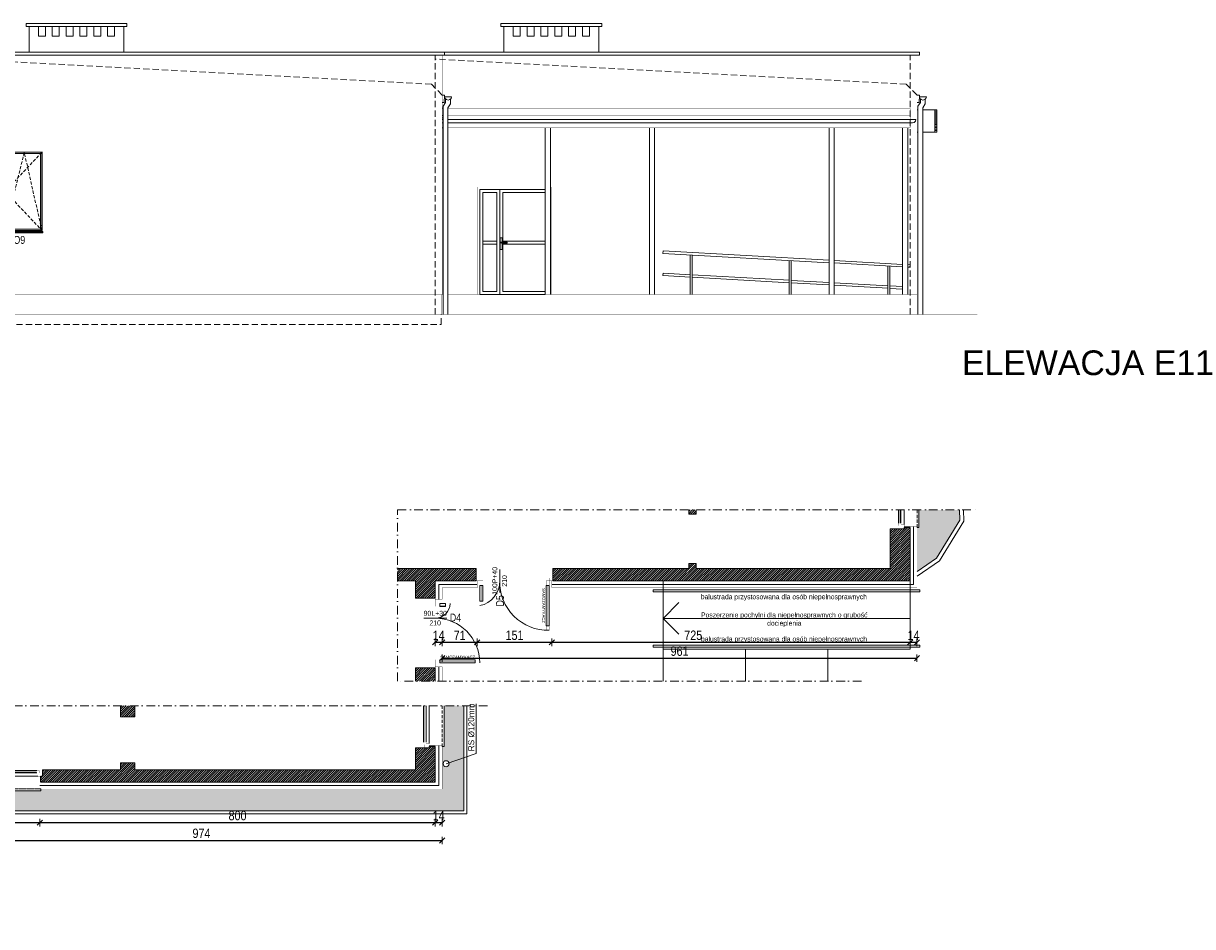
# Model space of a CAD drawing. Header units: millimetres. Extents: x 18880 to 99371, y -5529 to 27899.
# Tile 3 of 161: x 20334 to 22701, y 1090 to 2917. Entities that reach past the tile are written whole.
import ezdxf

# ---------------------------------------------------------------- set-up
doc = ezdxf.new("R2010")
doc.units = ezdxf.units.MM
doc.set_wipeout_variables(frame=1)
doc.linetypes.add('DASHED', pattern=[19.05, 12.7, -6.35])
doc.linetypes.add('Kropki i Kreski', pattern=[335.138881, 176.388884, -88.194442, 0, -70.555556])
for name, color, linetype, lineweight in [('AA_HATCH', 251, 'Continuous', 0), ('AA_IZOLACJA', 251, 'Continuous', 0), ('AA_OPIS', 2, 'Continuous', 0), ('AA_WIDOK', 254, 'Continuous', 0), ('AP wymiary', 40, 'Continuous', 0), ('K_SCIANY', 90, 'Continuous', 20)]:
    doc.layers.add(name, color=color, linetype=linetype, lineweight=lineweight)
doc.layers.add('Okna ArchiCADa', color=7, linetype='Continuous')
doc.styles.add('1', font='ARIALN.TTF')
doc.styles.add('ARIAL', font='arial.ttf')
doc.styles.add('Arial Narrow', font='txt')
doc.linetypes.add('STYROPIAN', pattern='A,0.000141,[1,styropian.shx,S=1,R=0,X=0,Y=0],-14.102004', length=14.102145)
doc.dimstyles.new('1_50', dxfattribs={"dimscale": 10, "dimtxt": 1.9, "dimasz": 0.005, "dimexe": 0, "dimexo": 0, "dimgap": 0.45, "dimtad": 1, "dimdec": 4, "dimrnd": 0.5, "dimdsep": 46, "dimtxsty": '1', "dimblk1": 'DIM01', "dimblk2": 'DIM01', "dimsah": 1, "dimcen": 2, "dimdle": 25, "dimse1": 1, "dimse2": 1, "dimclrd": 1, "dimclrt": 2, "dimadec": 0, "dimazin": 0, "dimtfac": 0.66665, "dimtdec": 4, "dimtix": 1, "dimtmove": 0, "dimatfit": 3, "dimldrblk": 'DIM01', "dimfxl": 0, "dimtolj": 1, "dimtzin": 0, "dimarcsym": 0})
pattern_1 = [(45, (0, 333.0646), (-2.24506403, 2.24506403), [])]

# ---------------------------------------------------------------- blocks, each defined once
blk = doc.blocks.new('O1 rozwierane 12_135')
at = {"layer": 'AA_WIDOK', "color": 4}
blk.add_lwpolyline([(-765, 260), (-765, 300), (765, 300), (765, 260)], dxfattribs=at)
at = {"layer": 'AA_WIDOK', "linetype": 'DASHED', "ltscale": 0.5}
blk.add_lwpolyline([(-765, 260), (765, 260)], dxfattribs=at)
at = {"color": 4}
blk.add_wipeout([(680, -115), (680, -65), (705, -65), (705, 0), (-705, 0), (-705, -65), (-680, -65), (-680, -115)], dxfattribs=at).dxf.layer = 'AA_WIDOK'
at = {"layer": 'AA_IZOLACJA', "linetype": 'STYROPIAN', "ltscale": 0.2}
for points in [[(-755, 120), (-755, 0)], [(755, 120), (755, 0)]]:
    blk.add_lwpolyline(points, dxfattribs=at)
at = {"layer": 'AA_WIDOK', "const_width": 3}
for points in [[(-745, 260), (-745, 0)], [(745, 260), (745, 0)]]:
    blk.add_lwpolyline(points, dxfattribs=at)
at = {"layer": 'AA_WIDOK', "color": 4, "const_width": 3}
for points in [[(-705, 0), (-795, 0)], [(-795, 0), (-795, -90)], [(-705, -65), (-705, 0)], [(795, 0), (705, 0)], [(705, 0), (705, -65)], [(795, -90), (795, 0)], [(-795, -90), (-730, -90)], [(-730, -90), (-730, -65)], [(-730, -65), (-705, -65)], [(-680, -65), (-730, -65)], [(-730, -65), (-730, -115)], [(-730, -115), (-680, -115)], [(-680, -115), (-680, -65)], [(-680, -80), (680, -80)], [(-680, -90), (680, -90)], [(-680, -100), (680, -100)], [(730, -65), (680, -65)], [(680, -65), (680, -115)], [(680, -115), (730, -115)], [(705, -65), (730, -65)], [(730, -65), (730, -90)], [(730, -115), (730, -65)], [(730, -90), (795, -90)]]:
    blk.add_lwpolyline(points, dxfattribs=at)
at = {"layer": 'AA_WIDOK', "color": 4}
for points in [[(705, 0), (-705, 0)], [(-680, -65), (680, -65)], [(-680, -115), (680, -115)], [(-680, -115), (680, -115)]]:
    blk.add_lwpolyline(points, dxfattribs=at)
blk = doc.blocks.new('egbveg')
at = {"layer": 'AA_OPIS', "linetype": 'DASHED', "ltscale": 0.5}
for points in [[(-151, -2), (-76.5, -81), (-151, -160)], [(-2, -2), (-76.5, -81), (-2, -160), (-37.7, -2), (-76.5, -160)]]:
    blk.add_lwpolyline(points, dxfattribs=at)
at = {"layer": 'AA_WIDOK', "color": 255, "const_width": 0.3}
for points in [[(-153, -162), (-153, 0)], [(-153, 0), (0, 0)], [(0, 0), (0, -162)]]:
    blk.add_lwpolyline(points, dxfattribs=at)
at = {"layer": 'AA_WIDOK'}
for points in [[(-151, -160), (-151, -2)], [(-151, -2), (-2, -2)], [(-148.5, -157.5), (-148.5, -4.5)], [(-148.5, -4.5), (-81.5, -4.5)], [(-81.5, -4.5), (-81.5, -157.5)], [(-76.5, -2), (-76.5, -4.5)], [(-76.5, -4.5), (-76.5, -157.5)], [(-71.5, -157.5), (-71.5, -4.5)], [(-71.5, -4.5), (-4.5, -4.5)], [(-4.5, -4.5), (-4.5, -157.5)], [(-2, -2), (-2, -160)], [(-2, -160), (-151, -160)], [(-81.5, -157.5), (-148.5, -157.5)], [(-76.5, -157.5), (-76.5, -160)], [(-4.5, -157.5), (-71.5, -157.5)]]:
    blk.add_lwpolyline(points, dxfattribs=at)
at = {"layer": 'AA_WIDOK', "color": 4}
for points in [[(-153, -162), (-153, -162.8)], [(0, -162), (-153, -162)], [(-153, -162.8), (0, -162.8)], [(-153, -164.5), (-153, -162.8)], [(-153, -164.5), (0, -164.5)], [(-153, -165), (-153, -164.5)], [(-153, -165), (0, -165)], [(0, -162.8), (0, -162)], [(0, -164.5), (0, -162.8)], [(0, -165), (0, -164.5)]]:
    blk.add_lwpolyline(points, dxfattribs=at)
at = {"layer": 'AA_OPIS', "insert": (-76.5, -171.2), "char_height": 16, "width": 300, "attachment_point": 2, "style": 'ARIAL'}
blk.add_mtext('{\\W0.8;OKNO O9}', dxfattribs=at)
blk = doc.blocks.new('wgw')
at = {"layer": 'AA_WIDOK', "color": 4, "const_width": 0.3}
for points in [[(-6, 155), (-6, 147.5), (0, 147.5), (0, 155)], [(0, 147.5), (9, 147.5), (9, 141.5), (0, 141.5)], [(9, 144), (91, 144), (91, 145), (9, 145)], [(91, 147.5), (100, 147.5), (100, 141.5), (91, 141.5)], [(-6, 0), (-6, 7.5), (0, 7.5), (0, 0)], [(0, 7.5), (9, 7.5), (9, 13.5), (0, 13.5)], [(9, 11), (41, 11), (41, 10), (9, 10)], [(41, 7.5), (50, 7.5), (50, 13.5), (41, 13.5)]]:
    blk.add_lwpolyline(points, close=True, dxfattribs=at)
at = {"layer": 'AA_WIDOK', "const_width": 0.3}
for points in [[(14, 153), (0, 153)], [(14, 2), (0, 2)]]:
    blk.add_lwpolyline(points, dxfattribs=at)
at = {"layer": 'AA_WIDOK', "color": 4}
for points in [[(9, 141.5), (91, 141.5), (91, 147.5), (9, 147.5)], [(9, 13.5), (41, 13.5), (41, 7.5), (9, 7.5)]]:
    blk.add_lwpolyline(points, close=True, dxfattribs=at)
for centre, radius, start, end in [((1.9, 145.6), 98.1, 268.9003, 1.0997), ((1, -2.5), 50, 11.5023, 91.1781)]:
    blk.add_arc(centre, radius, start, end, dxfattribs=at)
blk = doc.blocks.new('dsggf')
at = {"layer": 'AA_WIDOK', "color": 4, "const_width": 0.3}
for points in [[(-13, 81), (-13, 90), (-19, 90), (-19, 81)], [(-16.5, 9), (-16.5, 81), (-15.5, 81), (-15.5, 9)], [(-133, 21), (-133, 30), (-127, 30), (-127, 21)], [(-143.5, -6), (-133, -6), (-133, 0), (-143.5, 0)], [(-133, 0), (-133, 9), (-127, 9), (-127, 0)], [(-129.5, 9), (-129.5, 21), (-130.5, 21), (-130.5, 9)], [(-13, 0), (-13, 9), (-19, 9), (-19, 0)], [(-2.5, -6), (-13, -6), (-13, 0), (-2.5, 0)]]:
    blk.add_lwpolyline(points, close=True, dxfattribs=at)
at = {"layer": 'AA_WIDOK', "color": 4}
for points in [[(-19, 9), (-19, 81), (-13, 81), (-13, 9)], [(-127, 9), (-127, 21), (-133, 21), (-133, 9)]]:
    blk.add_lwpolyline(points, close=True, dxfattribs=at)
at = {"layer": 'AA_WIDOK', "const_width": 0.3}
for points in [[(-141.5, 14), (-141.5, 0)], [(-4.5, 14), (-4.5, 0)]]:
    blk.add_lwpolyline(points, dxfattribs=at)
at = {"layer": 'AA_WIDOK', "color": 4}
for centre, radius, start, end in [((-13, 0), 90, 90, 180), ((-133.2, -0.2), 30.2, 0.3912, 89.6088)]:
    blk.add_arc(centre, radius, start, end, dxfattribs=at)
blk = doc.blocks.new('DIM01')
at = {"color": 2}
blk.add_line((-106, -106), (106, 106), dxfattribs=at)
blk.add_line((0, -150), (0, 150))
blk = doc.blocks.new('*D786')
at = {"layer": 'AP wymiary', "color": 1, "lineweight": -2, "transparency": 16777216}
blk.add_line((20219, 1300.2), (20367.9, 1300.2), dxfattribs=at)
at = {"layer": 'Defpoints', "color": 0, "transparency": 16777216}
for p in [(20218.9, 1375.3), (20367.9, 1375.3), (20367.9, 1300.2)]:
    blk.add_point(p, dxfattribs=at)
at = {"layer": 'AP wymiary', "color": 1, "lineweight": -2, "transparency": 16777216, "xscale": 0.05, "yscale": 0.05, "zscale": 0.05, "rotation": 180}
blk.add_blockref('DIM01', (20218.9, 1300.2), dxfattribs=at)
at = {"layer": 'AP wymiary', "color": 1, "lineweight": -2, "transparency": 16777216, "xscale": 0.05, "yscale": 0.05, "zscale": 0.05}
blk.add_blockref('DIM01', (20367.9, 1300.2), dxfattribs=at)
at = {"layer": 'AP wymiary', "color": 2, "transparency": 16777216, "insert": (20293.4, 1314.4), "char_height": 19, "attachment_point": 5, "style": '1'}
blk.add_mtext('\\A1;149', dxfattribs=at)
blk = doc.blocks.new('*D787')
at = {"layer": 'AP wymiary', "color": 1, "lineweight": -2, "transparency": 16777216}
blk.add_line((20368, 1300.2), (21167.9, 1300.2), dxfattribs=at)
at = {"layer": 'Defpoints', "color": 0, "transparency": 16777216}
for p in [(20367.9, 1375.3), (21167.9, 1382.3), (21167.9, 1300.2)]:
    blk.add_point(p, dxfattribs=at)
at = {"layer": 'AP wymiary', "color": 1, "lineweight": -2, "transparency": 16777216, "xscale": 0.05, "yscale": 0.05, "zscale": 0.05, "rotation": 180}
blk.add_blockref('DIM01', (20367.9, 1300.2), dxfattribs=at)
at = {"layer": 'AP wymiary', "color": 1, "lineweight": -2, "transparency": 16777216, "xscale": 0.05, "yscale": 0.05, "zscale": 0.05}
blk.add_blockref('DIM01', (21167.9, 1300.2), dxfattribs=at)
at = {"layer": 'AP wymiary', "color": 2, "transparency": 16777216, "insert": (20767.9, 1314.4), "char_height": 19, "attachment_point": 5, "style": '1'}
blk.add_mtext('\\A1;800', dxfattribs=at)
blk = doc.blocks.new('*D788')
at = {"layer": 'AP wymiary', "color": 1, "lineweight": -2, "transparency": 16777216}
for p, q in [((21167.9, 1300.2), (21167.8, 1300.2)), ((21167.9, 1300.2), (21181.9, 1300.2)), ((21182, 1300.2), (21182, 1300.2))]:
    blk.add_line(p, q, dxfattribs=at)
at = {"layer": 'Defpoints', "color": 0, "transparency": 16777216}
for p in [(21167.9, 1382.3), (21181.9, 1368.3), (21181.9, 1300.2)]:
    blk.add_point(p, dxfattribs=at)
at = {"layer": 'AP wymiary', "color": 1, "lineweight": -2, "transparency": 16777216, "xscale": 0.05, "yscale": 0.05, "zscale": 0.05}
blk.add_blockref('DIM01', (21167.9, 1300.2), dxfattribs=at)
at = {"layer": 'AP wymiary', "color": 1, "lineweight": -2, "transparency": 16777216, "xscale": 0.05, "yscale": 0.05, "zscale": 0.05, "rotation": 180}
blk.add_blockref('DIM01', (21181.9, 1300.2), dxfattribs=at)
at = {"layer": 'AP wymiary', "color": 2, "transparency": 16777216, "insert": (21174.9, 1314.3), "char_height": 19, "attachment_point": 5, "style": '1'}
blk.add_mtext('\\A1;14', dxfattribs=at)
blk = doc.blocks.new('*D789')
at = {"layer": 'AP wymiary', "color": 1, "lineweight": -2, "transparency": 16777216}
blk.add_line((20208, 1264.3), (21181.9, 1264.3), dxfattribs=at)
at = {"layer": 'Defpoints', "color": 0, "transparency": 16777216}
for p in [(20207.9, 1368.3), (21181.9, 1368.3), (21181.9, 1264.3)]:
    blk.add_point(p, dxfattribs=at)
at = {"layer": 'AP wymiary', "color": 1, "lineweight": -2, "transparency": 16777216, "xscale": 0.05, "yscale": 0.05, "zscale": 0.05, "rotation": 180}
blk.add_blockref('DIM01', (20207.9, 1264.3), dxfattribs=at)
at = {"layer": 'AP wymiary', "color": 1, "lineweight": -2, "transparency": 16777216, "xscale": 0.05, "yscale": 0.05, "zscale": 0.05}
blk.add_blockref('DIM01', (21181.9, 1264.3), dxfattribs=at)
at = {"layer": 'AP wymiary', "color": 2, "transparency": 16777216, "insert": (20694.9, 1278.5), "char_height": 19, "attachment_point": 5, "style": '1'}
blk.add_mtext('\\A1;974', dxfattribs=at)
blk = doc.blocks.new('*D790')
at = {"layer": 'AP wymiary', "color": 1, "lineweight": -2, "transparency": 16777216}
for p, q in [((21167.9, 1665), (21167.8, 1665)), ((21167.9, 1665), (21181.9, 1665)), ((21182, 1665), (21182, 1665))]:
    blk.add_line(p, q, dxfattribs=at)
at = {"layer": 'Defpoints', "color": 0, "transparency": 16777216}
for p in [(21167.9, 1767.3), (21181.9, 1767.3), (21181.9, 1665)]:
    blk.add_point(p, dxfattribs=at)
at = {"layer": 'AP wymiary', "color": 1, "lineweight": -2, "transparency": 16777216, "xscale": 0.05, "yscale": 0.05, "zscale": 0.05}
blk.add_blockref('DIM01', (21167.9, 1665), dxfattribs=at)
at = {"layer": 'AP wymiary', "color": 1, "lineweight": -2, "transparency": 16777216, "xscale": 0.05, "yscale": 0.05, "zscale": 0.05, "rotation": 180}
blk.add_blockref('DIM01', (21181.9, 1665), dxfattribs=at)
at = {"layer": 'AP wymiary', "color": 2, "transparency": 16777216, "insert": (21174.9, 1679), "char_height": 19, "attachment_point": 5, "style": '1'}
blk.add_mtext('\\A1;14', dxfattribs=at)
blk = doc.blocks.new('*D791')
at = {"layer": 'AP wymiary', "color": 1, "lineweight": -2, "transparency": 16777216}
blk.add_line((21182, 1665), (21252.9, 1665), dxfattribs=at)
at = {"layer": 'Defpoints', "color": 0, "transparency": 16777216}
for p in [(21252.9, 1775.3), (21181.9, 1767.3), (21252.9, 1665)]:
    blk.add_point(p, dxfattribs=at)
at = {"layer": 'AP wymiary', "color": 1, "lineweight": -2, "transparency": 16777216, "xscale": 0.05, "yscale": 0.05, "zscale": 0.05, "rotation": 180}
blk.add_blockref('DIM01', (21181.9, 1665), dxfattribs=at)
at = {"layer": 'AP wymiary', "color": 1, "lineweight": -2, "transparency": 16777216, "xscale": 0.05, "yscale": 0.05, "zscale": 0.05}
blk.add_blockref('DIM01', (21252.9, 1665), dxfattribs=at)
at = {"layer": 'AP wymiary', "color": 2, "transparency": 16777216, "insert": (21217.4, 1679), "char_height": 19, "attachment_point": 5, "style": '1'}
blk.add_mtext('\\A1;71', dxfattribs=at)
blk = doc.blocks.new('*D792')
at = {"layer": 'AP wymiary', "color": 1, "lineweight": -2, "transparency": 16777216}
blk.add_line((21253, 1665), (21403.9, 1665), dxfattribs=at)
at = {"layer": 'Defpoints', "color": 0, "transparency": 16777216}
for p in [(21252.9, 1775.3), (21403.9, 1775.3), (21403.9, 1665)]:
    blk.add_point(p, dxfattribs=at)
at = {"layer": 'AP wymiary', "color": 1, "lineweight": -2, "transparency": 16777216, "xscale": 0.05, "yscale": 0.05, "zscale": 0.05, "rotation": 180}
blk.add_blockref('DIM01', (21252.9, 1665), dxfattribs=at)
at = {"layer": 'AP wymiary', "color": 1, "lineweight": -2, "transparency": 16777216, "xscale": 0.05, "yscale": 0.05, "zscale": 0.05}
blk.add_blockref('DIM01', (21403.9, 1665), dxfattribs=at)
at = {"layer": 'AP wymiary', "color": 2, "transparency": 16777216, "insert": (21328.4, 1679.2), "char_height": 19, "attachment_point": 5, "style": '1'}
blk.add_mtext('\\A1;151', dxfattribs=at)
blk = doc.blocks.new('*D793')
at = {"layer": 'AP wymiary', "color": 1, "lineweight": -2, "transparency": 16777216}
blk.add_line((21404, 1665), (22128.9, 1665), dxfattribs=at)
at = {"layer": 'Defpoints', "color": 0, "transparency": 16777216}
for p in [(21403.9, 1775.3), (22128.9, 1789.3), (22128.9, 1665)]:
    blk.add_point(p, dxfattribs=at)
at = {"layer": 'AP wymiary', "color": 1, "lineweight": -2, "transparency": 16777216, "xscale": 0.05, "yscale": 0.05, "zscale": 0.05, "rotation": 180}
blk.add_blockref('DIM01', (21403.9, 1665), dxfattribs=at)
at = {"layer": 'AP wymiary', "color": 1, "lineweight": -2, "transparency": 16777216, "xscale": 0.05, "yscale": 0.05, "zscale": 0.05}
blk.add_blockref('DIM01', (22128.9, 1665), dxfattribs=at)
at = {"layer": 'AP wymiary', "color": 2, "transparency": 16777216, "insert": (21690.1, 1679.2), "char_height": 19, "attachment_point": 5, "style": '1'}
blk.add_mtext('\\A1;725', dxfattribs=at)
blk = doc.blocks.new('*D794')
at = {"layer": 'AP wymiary', "color": 1, "lineweight": -2, "transparency": 16777216}
for p, q in [((22128.9, 1665), (22128.8, 1665)), ((22128.9, 1665), (22142.9, 1665)), ((22143, 1665), (22143, 1665))]:
    blk.add_line(p, q, dxfattribs=at)
at = {"layer": 'Defpoints', "color": 0, "transparency": 16777216}
for p in [(22128.9, 1789.3), (22142.9, 1775.3), (22142.9, 1665)]:
    blk.add_point(p, dxfattribs=at)
at = {"layer": 'AP wymiary', "color": 1, "lineweight": -2, "transparency": 16777216, "xscale": 0.05, "yscale": 0.05, "zscale": 0.05}
blk.add_blockref('DIM01', (22128.9, 1665), dxfattribs=at)
at = {"layer": 'AP wymiary', "color": 1, "lineweight": -2, "transparency": 16777216, "xscale": 0.05, "yscale": 0.05, "zscale": 0.05, "rotation": 180}
blk.add_blockref('DIM01', (22142.9, 1665), dxfattribs=at)
at = {"layer": 'AP wymiary', "color": 2, "transparency": 16777216, "insert": (22135.9, 1679), "char_height": 19, "attachment_point": 5, "style": '1'}
blk.add_mtext('\\A1;14', dxfattribs=at)
blk = doc.blocks.new('*D795')
at = {"layer": 'AP wymiary', "color": 1, "lineweight": -2, "transparency": 16777216}
blk.add_line((21182, 1632.9), (22142.9, 1632.9), dxfattribs=at)
at = {"layer": 'Defpoints', "color": 0, "transparency": 16777216}
for p in [(21181.9, 1775.3), (22142.9, 1775.3), (22142.9, 1632.9)]:
    blk.add_point(p, dxfattribs=at)
at = {"layer": 'AP wymiary', "color": 1, "lineweight": -2, "transparency": 16777216, "xscale": 0.05, "yscale": 0.05, "zscale": 0.05, "rotation": 180}
blk.add_blockref('DIM01', (21181.9, 1632.9), dxfattribs=at)
at = {"layer": 'AP wymiary', "color": 1, "lineweight": -2, "transparency": 16777216, "xscale": 0.05, "yscale": 0.05, "zscale": 0.05}
blk.add_blockref('DIM01', (22142.9, 1632.9), dxfattribs=at)
at = {"layer": 'AP wymiary', "color": 2, "transparency": 16777216, "insert": (21662.4, 1647.1), "char_height": 19, "attachment_point": 5, "style": '1'}
blk.add_mtext('\\A1;961', dxfattribs=at)

msp = doc.modelspace()

# ---------------------------------------------------------------- hatches: boundary and pattern name
at = {"layer": 'AA_HATCH'}
h = msp.add_hatch(dxfattribs=at)
h.set_pattern_fill('AR-CONC', color=256, scale=0.1)
h.set_pattern_definition([(50, (0, 833.065), (18.218467, -1.593909), [1.905, -20.955]), (355, (0, 833.065), (-3.524342, 19.105685), [1.524, -16.764058]), (100.451445, (1.518, 832.932), (14.694125, 17.511775), [1.619001, -17.809024]), (46.1842, (0, 838.145), (27.107904, -4.204233), [2.8575, -31.4325]), (96.63556, (2.26, 837.794), (23.740413, 24.742612), [2.428502, -26.71356]), (351.18415, (0, 838.145), (23.740413, 24.742612), [2.285997, -25.145973]), (21, (2.54, 836.875), (15.161439, -10.22652), [1.905, -20.955]), (326, (2.54, 836.875), (6.180203, 18.418797), [1.524, -16.764]), (71.451445, (3.803, 836.022), (21.341642, 8.192277), [1.619001, -17.808994]), (37.5, (0, 833.0646), (0.3088603, 8.4555039), [0, -16.5608, 0, -17.018, 0, -16.8275]), (7.5, (0, 833.065), (6.6819663, 10.0180575), [0, -9.7028, 0, -16.1798, 0, -6.4135]), (327.5, (-5.664, 833.0646), (13.5590595, -0.5728744), [0, -6.35, 0, -19.812, 0, -26.289]), (317.5, (-8.204, 833.065), (14.812918, 2.542649), [0, -8.255, 0, -13.1572, 0, -18.669])])
h.paths.add_polyline_path([(20245.94051, 1205.49605), (20211.94051, 1205.49605), (20211.94051, 1193.90178), (20207.94051, 1193.90178), (20207.94051, 1089.90178), (20245.94051, 1089.90178), (20245.94051, 1143.12927), (20221.62567, 1134.92584, -0.0815277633), (20221.94051, 1133.00776, -1), (20209.94051, 1133.00776, -0.8492359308), (20221.62567, 1134.92584), (20245.94051, 1143.12927)])
h.paths.add_polyline_path([(21225.94051, 1431.55722), (21195.62567, 1421.32949, -0.0815277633), (21195.94051, 1419.41141, -1), (21183.94051, 1419.41141, -0.8492359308), (21195.62567, 1421.32949), (21225.94051, 1431.55722), (21225.94051, 1536.60428), (21185.94051, 1536.60428), (21185.94051, 1454.30543), (21181.94051, 1454.30543), (21181.94051, 1368.30543), (20369.94051, 1368.30543), (20369.94051, 1364.30543), (20216.94051, 1364.30543), (20216.94051, 1368.30543), (20207.94051, 1368.30543), (20207.94051, 1332.30543), (20211.94051, 1332.30543), (20211.94051, 1255.49605), (20251.94051, 1255.49605), (20251.94051, 1324.30543), (21225.94051, 1324.30543)])
h.paths.add_polyline_path([(22229.89714, 1912.29761), (22229.23747, 1932.87308), (22146.94051, 1932.87308), (22146.94051, 1897.37272), (22142.94051, 1897.37272), (22142.94051, 1808.43058), (22182.70024, 1835.40437)])
h = msp.add_hatch(dxfattribs=at)
h.set_pattern_fill('ANSI31', color=256)
h.set_pattern_definition(pattern_1)
h.paths.add_polyline_path([(22128.94051, 1897.37272), (22116.94051, 1897.37272), (22116.94051, 1894.37272), (22107.94051, 1894.37272), (22088.94051, 1894.37272), (22088.94051, 1814.26543), (21695.94051, 1814.26543), (21695.94051, 1824.26543), (21689.94051, 1824.26543), (21680.94051, 1824.26543), (21680.94051, 1814.26543), (21405.94051, 1814.26543), (21405.94051, 1800.76543), (21405.94051, 1789.26543), (22128.94051, 1789.26543)])
h.paths.add_polyline_path([(21695.94051, 1932.87308), (21680.94051, 1932.87308), (21680.94051, 1924.26543), (21689.94051, 1924.26543), (21695.94051, 1924.26543)])
h.paths.add_polyline_path([(21250.94051, 1800.76543), (21250.94051, 1814.26543), (21091.40901, 1814.26543), (21091.40901, 1789.26543), (21127.94051, 1789.26543), (21127.94051, 1754.26543), (21148.94051, 1754.26543), (21155.94051, 1754.26543), (21167.94051, 1754.26543), (21167.94051, 1789.26543), (21250.94051, 1789.26543), (21250.94051, 1795.26543)])
h.paths.add_polyline_path([(21167.94051, 1613.26543), (21161.94051, 1613.26543), (21155.94051, 1613.26543), (21148.94051, 1613.26543), (21127.94051, 1613.26543), (21127.94051, 1586.60428), (21167.94051, 1586.60428)])
h = msp.add_hatch(dxfattribs=at)
h.set_pattern_fill('ANSI31', color=256)
h.set_pattern_definition(pattern_1)
h.paths.add_polyline_path([(21167.94051, 1454.30543), (21155.94051, 1454.30543), (21155.94051, 1451.30543), (21146.94051, 1451.30543), (21127.94051, 1451.30543), (21127.94051, 1407.30543), (20559.94051, 1407.30543), (20559.94051, 1421.30543), (20539.94051, 1421.30543), (20530.94051, 1421.30543), (20530.94051, 1407.30543), (20372.94051, 1407.30543), (20372.94051, 1403.30543), (20372.94051, 1394.30543), (20369.94051, 1394.30543), (20369.94051, 1382.30543), (21167.94051, 1382.30543)])
h.paths.add_polyline_path([(20559.94051, 1536.60428), (20530.94051, 1536.60428), (20530.94051, 1514.30543), (20539.94051, 1514.30543), (20559.94051, 1514.30543)])
h.paths.add_polyline_path([(20216.94051, 1394.30543), (20213.94051, 1394.30543), (20213.94051, 1403.30543), (20213.94051, 1407.30543), (20153.94051, 1407.30543), (20153.94051, 1382.30543), (20153.94051, 1335.30543), (20172.94051, 1335.30543), (20181.94051, 1335.30543), (20181.94051, 1332.30543), (20193.94051, 1332.30543), (20193.94051, 1382.30543), (20216.94051, 1382.30543)])

# ---------------------------------------------------------------- linework, layer by layer
for points in [[(20543.92801, 2911.07348), (20543.92801, 2917.07348), (20339.92801, 2917.07348), (20339.92801, 2911.07348)], [(20378.92801, 2891.07348), (20378.92801, 2911.07348), (20364.92801, 2911.07348), (20364.92801, 2891.07348)], [(20406.92801, 2891.07348), (20406.92801, 2911.07348), (20392.92801, 2911.07348), (20392.92801, 2891.07348)], [(20434.92801, 2891.07348), (20434.92801, 2911.07348), (20420.92801, 2911.07348), (20420.92801, 2891.07348)], [(20462.92801, 2891.07348), (20462.92801, 2911.07348), (20448.92801, 2911.07348), (20448.92801, 2891.07348)], [(20490.92801, 2891.07348), (20490.92801, 2911.07348), (20476.92801, 2911.07348), (20476.92801, 2891.07348)], [(20518.92801, 2891.07348), (20518.92801, 2911.07348), (20504.92801, 2911.07348), (20504.92801, 2891.07348)], [(21504.92801, 2911.07348), (21504.92801, 2917.07348), (21300.92801, 2917.07348), (21300.92801, 2911.07348)], [(21339.92801, 2891.07348), (21339.92801, 2911.07348), (21325.92801, 2911.07348), (21325.92801, 2891.07348)], [(21367.92801, 2891.07348), (21367.92801, 2911.07348), (21353.92801, 2911.07348), (21353.92801, 2891.07348)], [(21395.92801, 2891.07348), (21395.92801, 2911.07348), (21381.92801, 2911.07348), (21381.92801, 2891.07348)], [(21423.92801, 2891.07348), (21423.92801, 2911.07348), (21409.92801, 2911.07348), (21409.92801, 2891.07348)], [(21451.92801, 2891.07348), (21451.92801, 2911.07348), (21437.92801, 2911.07348), (21437.92801, 2891.07348)], [(21479.92801, 2891.07348), (21479.92801, 2911.07348), (21465.92801, 2911.07348), (21465.92801, 2891.07348)]]:
    msp.add_lwpolyline(points, close=True, dxfattribs=at)
for points in [[(20345.92801, 2911.07348), (20345.92801, 2858.85609)], [(20537.92801, 2911.07348), (20537.92801, 2858.85609)], [(21306.92801, 2911.07348), (21306.92801, 2858.85609)], [(21498.92801, 2911.07348), (21498.92801, 2858.85609)], [(22142.94051, 1798.76331), (22188.61716, 1829.75125), (22237.96989, 1910.15677), (22237.24158, 1932.87308)], [(22142.94051, 1808.43058), (22182.70024, 1835.40437), (22229.89714, 1912.29761), (22229.23747, 1932.87308)]]:
    msp.add_lwpolyline(points, dxfattribs=at)
at = {"layer": 'AA_IZOLACJA', "linetype": 'STYROPIAN', "ltscale": 1.4}
for points in [[(21403.94051, 1782.26543), (22135.94051, 1782.26543), (22135.94051, 1899.37272)], [(21174.94051, 1751.76543), (21174.94051, 1782.26543), (21252.94051, 1782.26543)], [(21174.94051, 1586.60428), (21174.94051, 1615.51543)]]:
    msp.add_lwpolyline(points, dxfattribs=at)
at = {"layer": 'AA_IZOLACJA', "linetype": 'STYROPIAN', "ltscale": 0.2}
for points in [[(22128.94051, 1898.37272), (22116.94051, 1898.37272)], [(21167.94051, 1455.30543), (21155.94051, 1455.30543)]]:
    msp.add_lwpolyline(points, dxfattribs=at)
at = {"layer": 'AA_OPIS', "linetype": 'Continuous'}
for p, q in [((21298.44051, 1812.46536), (21298.44051, 1766.0655)), ((21144.74058, 1713.76543), (21191.14044, 1713.76543))]:
    msp.add_line(p, q, dxfattribs=at)
at = {"layer": 'AA_OPIS', "linetype": 'Kropki i Kreski', "ltscale": 0.1}
msp.add_lwpolyline([(22030.8346, 1586.60428), (21091.40901, 1586.60428), (21091.40901, 1932.87308), (22265.09684, 1932.87308)], dxfattribs=at)
at = {"layer": 'AA_OPIS', "linetype": 'Continuous'}
msp.add_lwpolyline([(21189.94051, 1419.41141), (21250.65913, 1439.89688), (21250.65913, 1540.89812)], dxfattribs=at)
at = {"layer": 'AA_WIDOK'}
for p, q in [((21628.94051, 1586.60428), (21628.94051, 1789.26543)), ((22128.94051, 1651.26543), (22128.94051, 1789.26543)), ((21628.94051, 1713.26543), (21660.9424, 1745.26732)), ((22128.94051, 1713.26543), (21628.94051, 1713.26543)), ((21628.94051, 1713.26543), (21660.9424, 1681.26354)), ((22128.94051, 1651.26543), (21628.94051, 1651.26543)), ((21795.60718, 1651.26543), (21795.60718, 1586.60428)), ((21962.27385, 1651.26543), (21962.27385, 1586.60428))]:
    msp.add_line(p, q, dxfattribs=at)
at = {"layer": 'AA_WIDOK', "color": 8, "linetype": 'DASHED'}
for points in [[(21181.94051, 2772.15558), (21160.11593, 2793.98015), (20206.94051, 2845.00784)], [(21167.94051, 2328.28121), (21167.94051, 2852.84359)], [(22142.94051, 2772.15558), (22121.11593, 2793.98015), (21167.94051, 2845.00784)], [(22128.94051, 2328.28121), (22128.94051, 2852.84359)], [(20205.94051, 2328.28121), (20205.94051, 2308.28121), (21179.94051, 2308.28121), (21179.94051, 2328.27283)]]:
    msp.add_lwpolyline(points, dxfattribs=at)
at = {"layer": 'AA_WIDOK', "color": 4}
for points in [[(20212.94051, 2858.84359), (21186.94051, 2858.84359)], [(20212.94051, 2852.84359), (21186.94051, 2852.84359)], [(21186.94051, 2858.84359), (22147.94051, 2858.84359)], [(21186.94051, 2852.84359), (21186.94051, 2858.84359)], [(21186.94051, 2852.84359), (22147.94051, 2852.84359)], [(22147.94051, 2852.84359), (22147.94051, 2858.84359)], [(21186.94051, 2768.84359), (21187.87833, 2765.34359)], [(21193.94051, 2768.84359), (21186.94051, 2768.84359)], [(21200.94051, 2768.84359), (21193.94051, 2768.84359)], [(21200.00269, 2765.34359), (21200.94051, 2768.84359)], [(22147.94051, 2768.84359), (22148.87833, 2765.34359)], [(22154.94051, 2768.84359), (22147.94051, 2768.84359)], [(22161.94051, 2768.84359), (22154.94051, 2768.84359)], [(22161.00269, 2765.34359), (22161.94051, 2768.84359)], [(21188.7822, 2764.43973), (21188.7822, 2756.95535), (21183.77056, 2749.3995), (21183.77056, 2328.28121)], [(21187.87833, 2765.34359), (21190.44051, 2762.78141)], [(21190.44051, 2762.78141), (21193.94051, 2761.84359)], [(21198.77194, 2764.11284), (21198.77194, 2754.04442), (21193.7603, 2746.48857), (21193.7603, 2328.28121)], [(21193.94051, 2761.84359), (21197.44051, 2762.78141)], [(21197.44051, 2762.78141), (21200.00269, 2765.34359)], [(22149.77164, 2764.45029), (22149.77164, 2756.95535), (22144.76, 2749.3995), (22144.76, 2727.2374)], [(22148.87833, 2765.34359), (22151.44051, 2762.78141)], [(22151.44051, 2762.78141), (22154.94051, 2761.84359)], [(22159.76138, 2764.10229), (22159.76138, 2754.04442), (22154.74974, 2746.48857), (22154.74974, 2328.28121)], [(22154.94051, 2761.84359), (22158.44051, 2762.78141)], [(22158.44051, 2762.78141), (22161.00269, 2765.34359)], [(21193.7603, 2722.84359), (22140.74974, 2722.84359)], [(22140.74974, 2722.84359), (22139.81192, 2719.34359)], [(22144.76, 2727.2374), (22144.76, 2328.28121)], [(21193.7603, 2715.84359), (22133.74974, 2715.84359)], [(22137.24974, 2716.78141), (22133.74974, 2715.84359)], [(22139.81192, 2719.34359), (22137.24974, 2716.78141)], [(22105.44051, 1905.87272), (22105.44051, 1932.87308)], [(22105.44051, 1905.87272), (22105.44051, 1932.87308)], [(22110.44051, 1905.87272), (22110.44051, 1932.87308)], [(22116.94051, 1932.87308), (22116.94051, 1903.37272)], [(22142.94051, 1897.37272), (22146.94051, 1897.37272), (22146.94051, 1932.87308)], [(21144.44051, 1462.80543), (21144.44051, 1536.60428)], [(21144.44051, 1462.80543), (21144.44051, 1536.60428)], [(21149.44051, 1462.80543), (21149.44051, 1536.60428)], [(21155.94051, 1536.60428), (21155.94051, 1460.30543)], [(21181.94051, 1454.30543), (21185.94051, 1454.30543), (21185.94051, 1536.60428)]]:
    msp.add_lwpolyline(points, dxfattribs=at)
at = {"layer": 'AA_WIDOK', "const_width": 0.3}
for points in [[(21181.94051, 2368.78121), (21181.94051, 2852.84359)], [(22142.94051, 2368.78121), (22142.94051, 2852.84359)], [(21193.7603, 2745.54359), (22128.94051, 2745.54359)], [(22128.94051, 2745.54359), (22128.94051, 2730.84359)], [(21193.7603, 2730.84359), (22128.94051, 2730.84359)], [(21193.7603, 2725.84359), (22128.94051, 2725.84359)], [(22128.94051, 2730.84359), (22128.94051, 2725.84359)], [(22128.94051, 2722.84359), (22128.94051, 2725.84359)], [(21193.7603, 2705.84359), (22128.94051, 2705.84359)], [(22128.94051, 2705.84359), (22128.94051, 2715.84359)], [(21181.94051, 2368.78121), (20219.7603, 2368.78121)], [(21179.94051, 2328.28121), (21179.94051, 2368.78121)], [(21181.94051, 2368.78121), (21183.77056, 2368.78121)], [(21193.7603, 2368.78121), (22142.94051, 2368.78121)], [(22140.94051, 2328.78121), (22140.94051, 2368.78121)], [(21403.94051, 1775.26543), (22142.94051, 1775.26543), (22142.94051, 1899.37272)], [(22142.94051, 1899.37272), (22116.94051, 1899.37272)], [(21181.94051, 1751.76543), (21181.94051, 1775.26543), (21252.94051, 1775.26543)], [(21181.94051, 1586.60428), (21181.94051, 1615.51543)], [(21181.94051, 1456.30543), (21155.94051, 1456.30543)]]:
    msp.add_lwpolyline(points, dxfattribs=at)
at = {"layer": 'AA_WIDOK'}
for points in [[(21181.94051, 2772.15558), (21186.94051, 2771.85558)], [(21186.04213, 2756.8825), (21186.94051, 2771.85558)], [(22142.94051, 2772.15558), (22147.94051, 2771.85558)], [(22147.04213, 2756.8825), (22147.94051, 2771.85558)], [(21181.94051, 2757.1286), (21186.04213, 2756.8825)], [(21181.94051, 2745.54359), (21183.77056, 2745.54359)], [(22142.94051, 2757.1286), (22147.04213, 2756.8825)], [(21181.94051, 2730.84359), (21183.77056, 2730.84359)], [(21181.94051, 2725.84359), (21183.77056, 2725.84359)], [(21181.94051, 2722.84359), (21183.77056, 2722.84359)], [(22145.10444, 2742.26026), (22142.94051, 2742.26026)], [(22178.94051, 2742.26026), (22154.74974, 2742.26026)], [(22178.94051, 2697.26026), (22178.94051, 2742.26026)], [(22182.94051, 2742.26026), (22178.94051, 2742.26026)], [(22178.94051, 2739.26026), (22182.94051, 2739.26026)], [(22178.94051, 2736.26026), (22182.94051, 2736.26026)], [(22178.94051, 2733.26026), (22182.94051, 2733.26026)], [(22178.94051, 2730.26026), (22182.94051, 2730.26026)], [(22178.94051, 2727.26026), (22182.94051, 2727.26026)], [(22178.94051, 2724.26026), (22182.94051, 2724.26026)], [(22178.94051, 2721.26026), (22182.94051, 2721.26026)], [(22182.94051, 2697.26026), (22182.94051, 2742.26026)], [(21181.94051, 2715.84359), (21183.77056, 2715.84359)], [(21181.94051, 2705.84359), (21183.77056, 2705.84359)], [(21390.65723, 2368.78121), (21390.65723, 2705.84359)], [(21400.9144, 2368.78121), (21400.9144, 2705.84359)], [(21601.2734, 2368.78121), (21601.2734, 2705.84359)], [(21611.53057, 2368.78121), (21611.53057, 2705.84359)], [(21964.82963, 2368.78121), (21964.82963, 2705.84359)], [(21975.0868, 2368.78121), (21975.0868, 2705.84359)], [(22113.84432, 2368.78121), (22113.84432, 2705.84359)], [(22124.10149, 2368.78121), (22124.10149, 2705.84359)], [(22178.94051, 2718.26026), (22182.94051, 2718.26026)], [(22178.94051, 2715.26026), (22182.94051, 2715.26026)], [(22178.94051, 2712.26026), (22182.94051, 2712.26026)], [(22178.94051, 2709.26026), (22182.94051, 2709.26026)], [(22178.94051, 2706.26026), (22182.94051, 2706.26026)], [(22178.94051, 2703.26026), (22182.94051, 2703.26026)], [(22178.94051, 2700.26026), (22182.94051, 2700.26026)], [(22144.76, 2697.26026), (22142.94051, 2697.26026)], [(22178.94051, 2697.26026), (22154.74974, 2697.26026)], [(22182.94051, 2697.26026), (22178.94051, 2697.26026)], [(21258.44051, 2368.78121), (21258.44051, 2580.78121), (21390.65723, 2580.78121)], [(21390.65723, 2580.78121), (21298.44051, 2580.78121), (21298.44051, 2368.78121), (21390.65723, 2368.78121)], [(21390.65723, 2574.78121), (21304.44051, 2574.78121), (21304.44051, 2374.78121), (21390.65723, 2374.78121)], [(21390.65723, 2476.78121), (21304.44051, 2476.78121), (21304.44051, 2470.78121), (21390.65723, 2470.78121)], [(21628.94051, 2456.7464), (21628.6614, 2451.7542)], [(21628.6614, 2451.7542), (21964.82963, 2432.95948)], [(21628.94051, 2456.7464), (21964.82963, 2437.96728)], [(21684.10251, 2368.78121), (21684.10251, 2448.65456)], [(21688.10251, 2368.78121), (21688.10251, 2448.43092)], [(21884.10251, 2368.78121), (21884.10251, 2437.47282)], [(21888.10251, 2368.78121), (21888.10251, 2437.24919)], [(21975.0868, 2437.39382), (22113.84432, 2429.63607)], [(21975.0868, 2432.38601), (22113.84432, 2424.62826)], [(22084.10251, 2368.78121), (22084.10251, 2426.29109)], [(22088.10251, 2368.78121), (22088.10251, 2426.06745)], [(22124.10149, 2429.06261), (22129.01822, 2428.78772), (22128.73911, 2423.79551), (22124.10149, 2424.0548)], [(21628.94051, 2411.7464), (21628.6614, 2406.7542)], [(21628.6614, 2406.7542), (21684.6384, 2403.6246)], [(21628.94051, 2411.7464), (21684.6384, 2408.63241)], [(21688.1025, 2403.43092), (21884.63841, 2392.44286)], [(21688.10251, 2408.43873), (21884.63841, 2397.45067)], [(21888.1025, 2397.257), (21964.82963, 2392.96728)], [(21888.1025, 2392.24919), (21964.82963, 2387.95948)], [(21975.0868, 2392.39382), (22084.63841, 2386.26893)], [(21975.0868, 2387.38601), (22084.63841, 2381.26113)], [(22088.10251, 2386.07526), (22113.84432, 2384.63607)], [(22088.10251, 2381.06745), (22113.84432, 2379.62826)]]:
    msp.add_lwpolyline(points, dxfattribs=at)
at = {"layer": 'AA_WIDOK', "color": 255, "const_width": 0.3}
for points in [[(21390.65723, 2586.28121), (21252.94051, 2586.28121), (21252.94051, 2368.78121)], [(21403.94051, 2368.78121), (21403.94051, 2586.28121), (21400.9144, 2586.28121)]]:
    msp.add_lwpolyline(points, dxfattribs=at)
at = {"layer": 'AA_WIDOK'}
for points in [[(21298.44051, 2580.78121), (21258.44051, 2580.78121), (21258.44051, 2368.78121), (21298.44051, 2368.78121)], [(21292.44051, 2574.78121), (21264.44051, 2574.78121), (21264.44051, 2374.78121), (21292.44051, 2374.78121)], [(21264.44051, 2470.78121), (21292.44051, 2470.78121), (21292.44051, 2476.78121), (21264.44051, 2476.78121)], [(21303.44051, 2459.97926), (21299.44051, 2459.97926), (21299.44051, 2482.97926), (21303.44051, 2482.97926)]]:
    msp.add_lwpolyline(points, close=True, dxfattribs=at)
msp.add_lwpolyline([(21313.26118, 2472.78121), (21301.75111, 2472.78121, -1), (21301.75111, 2474.78121), (21313.26118, 2474.78121)], format="xyb", close=True, dxfattribs=at)
at = {"layer": 'AA_WIDOK', "color": 3, "const_width": 0.5}
msp.add_lwpolyline([(20205.94051, 2328.28121), (22265.06928, 2328.28121)], dxfattribs=at)
at = {"layer": 'AA_WIDOK', "color": 4, "const_width": 0.3}
for points in [[(22106.94051, 1905.87272), (22106.94051, 1932.87308)], [(22107.94051, 1905.87272), (22107.94051, 1932.87308)], [(22108.94051, 1905.87272), (22108.94051, 1932.87308)], [(22105.44051, 1900.87272), (22105.44051, 1905.87272)], [(22105.44051, 1905.87272), (22110.44051, 1905.87272)], [(22110.44051, 1900.87272), (22105.44051, 1900.87272)], [(22107.94051, 1894.37272), (22107.94051, 1900.87272)], [(22107.94051, 1900.87272), (22110.44051, 1900.87272)], [(22116.94051, 1894.37272), (22107.94051, 1894.37272)], [(22110.44051, 1905.87272), (22110.44051, 1900.87272)], [(22110.44051, 1900.87272), (22110.44051, 1903.37272)], [(22110.44051, 1903.37272), (22116.94051, 1903.37272)], [(22116.94051, 1903.37272), (22116.94051, 1894.37272)], [(21145.94051, 1462.80543), (21145.94051, 1536.60428)], [(21146.94051, 1462.80543), (21146.94051, 1536.60428)], [(21147.94051, 1462.80543), (21147.94051, 1536.60428)], [(21144.44051, 1457.80543), (21144.44051, 1462.80543)], [(21144.44051, 1462.80543), (21149.44051, 1462.80543)], [(21149.44051, 1457.80543), (21144.44051, 1457.80543)], [(21146.94051, 1451.30543), (21146.94051, 1457.80543)], [(21146.94051, 1457.80543), (21149.44051, 1457.80543)], [(21155.94051, 1451.30543), (21146.94051, 1451.30543)], [(21149.44051, 1462.80543), (21149.44051, 1457.80543)], [(21149.44051, 1457.80543), (21149.44051, 1460.30543)], [(21149.44051, 1460.30543), (21155.94051, 1460.30543)], [(21155.94051, 1460.30543), (21155.94051, 1451.30543)]]:
    msp.add_lwpolyline(points, dxfattribs=at)
at = {"layer": 'AA_WIDOK', "linetype": 'DASHED', "ltscale": 0.5}
for points in [[(22142.94051, 1897.37272), (22142.94051, 1932.87308)], [(21181.94051, 1454.30543), (21181.94051, 1536.60428)]]:
    msp.add_lwpolyline(points, dxfattribs=at)
at = {"layer": 'AA_WIDOK', "color": 4}
msp.add_circle((21189.94051, 1419.41141), 6, dxfattribs=at)
at = {"layer": 'AP wymiary'}
for points in [[(22148.94051, 1767.26543), (22148.94051, 1771.26543), (21608.94051, 1771.26543), (21608.94051, 1767.26543)], [(22148.94051, 1655.26543), (22148.94051, 1659.26543), (21608.94051, 1659.26543), (21608.94051, 1655.26543)]]:
    msp.add_lwpolyline(points, close=True, dxfattribs=at)
at = {"layer": 'K_SCIANY'}
for points in [[(21680.94051, 1932.87308), (21680.94051, 1924.26543), (21689.94051, 1924.26543), (21695.94051, 1924.26543), (21695.94051, 1932.87308)], [(21091.40901, 1814.26543), (21250.94051, 1814.26543), (21250.94051, 1800.76543), (21250.94051, 1789.26543), (21167.94051, 1789.26543), (21167.94051, 1754.26543), (21155.94051, 1754.26543), (21155.94051, 1754.26543), (21148.94051, 1754.26543), (21127.94051, 1754.26543), (21127.94051, 1789.26543)], [(21091.40901, 1789.26543), (21127.94051, 1789.26543)], [(21127.94051, 1789.26543), (21091.40901, 1789.26543)], [(21167.94051, 1586.60428), (21167.94051, 1613.26543), (21155.94051, 1613.26543), (21155.94051, 1613.26543), (21148.94051, 1613.26543), (21127.94051, 1613.26543), (21127.94051, 1586.60428)], [(20530.94051, 1536.60428), (20530.94051, 1514.30543)], [(20559.94051, 1514.30543), (20559.94051, 1536.60428)], [(20530.94051, 1514.30543), (20539.94051, 1514.30543)], [(20539.94051, 1514.30543), (20559.94051, 1514.30543)]]:
    msp.add_lwpolyline(points, dxfattribs=at)
for points in [[(21695.94051, 1824.26543), (21689.94051, 1824.26543), (21680.94051, 1824.26543), (21680.94051, 1814.26543), (21405.94051, 1814.26543), (21405.94051, 1800.76543), (21405.94051, 1789.26543), (22128.94051, 1789.26543), (22128.94051, 1897.37272), (22116.94051, 1897.37272), (22116.94051, 1894.37272), (22107.94051, 1894.37272), (22088.94051, 1894.37272), (22088.94051, 1814.26543), (21695.94051, 1814.26543)], [(20559.94051, 1421.30543), (20539.94051, 1421.30543), (20530.94051, 1421.30543), (20530.94051, 1407.30543), (20372.94051, 1407.30543), (20372.94051, 1403.30543), (20372.94051, 1394.30543), (20369.94051, 1394.30543), (20369.94051, 1382.30543), (21167.94051, 1382.30543), (21167.94051, 1454.30543), (21155.94051, 1454.30543), (21155.94051, 1451.30543), (21146.94051, 1451.30543), (21127.94051, 1451.30543), (21127.94051, 1407.30543), (20559.94051, 1407.30543)]]:
    msp.add_lwpolyline(points, close=True, dxfattribs=at)

# ---------------------------------------------------------------- block references
at = {"rotation": 270}
msp.add_blockref('dsggf', (21167.94051, 1610.76543), dxfattribs=at)
at = {"layer": 'AA_HATCH'}
msp.add_blockref('egbveg', (20373.94051, 2658.28121), dxfattribs=at)
at = {"layer": 'AA_HATCH', "rotation": 270}
msp.add_blockref('wgw', (21250.94051, 1789.26543), dxfattribs=at)

# ---------------------------------------------------------------- texts
at = {"layer": 'AA_OPIS'}
for s, insert, char_height, width, attachment_point, style in [('\\A1;\\pxql;{\\fArial|b0|i0|c238|p38;ELEWACJA E11}', (22233.69829, 2255.52076), 50, 5325.4238542, 1, 'ARIAL'), ('\\pxqc;{\\fArial Narrow|b0|i0|c238|p34;\\C2;balustrada przystosowana dla osób niepełnosprawnych}', (21723.4726, 1762.13823), 10, 299.9998938, 1, 'Arial Narrow'), ('\\pxqc;{\\fArial Narrow|b0|i0|c238|p34;\\C2;Poszerzenie pochylni dla niepełnosprawnych o grubość docieplenia}', (21724.33504, 1725.36919), 10, 299.9998938, 1, 'Arial Narrow'), ('{\\W0.8;D4}', (21208.91622, 1723.12003), 16, 44.2663591, 2, 'ARIAL'), ('\\pxqc;{\\fArial Narrow|b0|i0|c238|p34;\\C2;balustrada przystosowana dla osób niepełnosprawnych}', (21723.78631, 1676.7709), 10, 299.9998938, 1, 'Arial Narrow')]:
    msp.add_mtext(s, dxfattribs=dict(at, insert=insert, char_height=char_height, width=width, attachment_point=attachment_point, style=style))
at = {"layer": 'AA_OPIS', "linetype": 'Continuous', "attachment_point": 8, "style": 'ARIAL'}
for s, insert, char_height, rotation in [('100P+40', (21293.65047, 1789.33365), 10, 90), ('210', (21313.08268, 1789.20952), 10, 90), ('SAMOZAMYKACZ', (21384.29039, 1739.42851), 6, 270)]:
    msp.add_mtext(s, dxfattribs=dict(at, insert=insert, char_height=char_height, rotation=rotation))
at = {"layer": 'AA_OPIS', "rotation": 90, "style": 'ARIAL'}
for s, insert, char_height, width, attachment_point in [('{\\W0.8;D5}', (21290.84326, 1748.96942), 16, 44.2663591, 2), ('RS %%C120mm', (21234.78865, 1444.56377), 12, 1647.7118816, 1)]:
    msp.add_mtext(s, dxfattribs=dict(at, insert=insert, char_height=char_height, width=width, attachment_point=attachment_point))
at = {"layer": 'AA_OPIS', "linetype": 'Continuous', "attachment_point": 8, "style": 'ARIAL'}
for s, insert, char_height in [('90L+30', (21168.00873, 1718.55547), 10), ('210', (21167.8846, 1699.12326), 10), ('SAMOZAMYKACZ', (21213.42875, 1631.97874), 6)]:
    msp.add_mtext(s, dxfattribs=dict(at, insert=insert, char_height=char_height))

# ---------------------------------------------------------------- dimensions: what is measured, and where the dimension line sits
at = {"layer": 'AP wymiary'}
for base, p1, p2, picture, middle in [((21252.94051, 1664.9533), (21181.94051, 1767.25248), (21252.94051, 1775.26543), '*D791', (21217.44051, 1678.99218)), ((21403.94051, 1664.9533), (21252.94051, 1775.26543), (21403.94051, 1775.26543), '*D792', (21328.44051, 1679.15419)), ((22142.94051, 1664.9533), (22128.94051, 1789.26543), (22142.94051, 1775.26543), '*D794', (22135.94051, 1678.99218)), ((21181.94051, 1300.22799), (21167.94051, 1382.30543), (21181.94051, 1368.30543), '*D788', (21174.94051, 1314.26688))]:
    dim = msp.add_linear_dim(base=base, p1=p1, p2=p2, dimstyle='1_50', override={"dimtmove": 1}, dxfattribs=at)
    dim.commit()
    dim.dimension.update_dxf_attribs({"geometry": picture, "text_midpoint": middle})
for base, p1, p2, picture, middle in [((22142.94051, 1632.86372), (21181.94051, 1775.26543), (22142.94051, 1775.26543), '*D795', (21662.44051, 1647.06461)), ((21181.94051, 1664.9533), (21167.94051, 1767.25248), (21181.94051, 1767.25248), '*D790', (21174.94051, 1678.99218))]:
    dim = msp.add_linear_dim(base=base, p1=p1, p2=p2, dimstyle='1_50', dxfattribs=at)
    dim.commit()
    dim.dimension.update_dxf_attribs({"geometry": picture, "text_midpoint": middle})
dim = msp.add_linear_dim(base=(22128.94051, 1664.9533), p1=(21403.94051, 1775.26543), p2=(22128.94051, 1789.26543), dimstyle='1_50', override={"dimtmove": 1}, dxfattribs=at)
dim.commit()
dim.dimension.update_dxf_attribs({"geometry": '*D793', "text_midpoint": (21690.10086, 1664.9533), "dimtype": 160})

# ---------------------------------------------------------------- next in the draw order: block references
at = {"layer": 'Okna ArchiCADa', "linetype": 'Continuous', "xscale": -0.1, "yscale": 0.1, "zscale": 0.1, "rotation": 180}
msp.add_blockref('O1 rozwierane 12_135', (20293.44051, 1394.30543), dxfattribs=at)

# ---------------------------------------------------------------- next in the draw order: linework, layer by layer
at = {"layer": 'AA_HATCH'}
for points in [[(20251.94051, 1255.49605), (20251.94051, 1324.30543), (21225.94051, 1324.30543), (21225.94051, 1536.60428)], [(20257.94051, 1255.49605), (20257.94051, 1318.30543), (21231.94051, 1318.30543), (21231.94051, 1536.60428)]]:
    msp.add_lwpolyline(points, dxfattribs=at)
at = {"layer": 'AA_IZOLACJA', "linetype": 'STYROPIAN', "ltscale": 1.4}
msp.add_lwpolyline([(20367.94051, 1375.30543), (21174.94051, 1375.30543), (21174.94051, 1456.30543)], dxfattribs=at)
at = {"layer": 'AA_OPIS', "linetype": 'Kropki i Kreski', "ltscale": 0.1}
msp.add_lwpolyline([(21273.61099, 1536.60428), (20113.19321, 1536.60428), (20113.19321, 1255.49605), (20313.61604, 1255.49605)], dxfattribs=at)
at = {"layer": 'AA_WIDOK', "const_width": 0.3}
msp.add_lwpolyline([(20367.94051, 1368.30543), (21181.94051, 1368.30543), (21181.94051, 1456.30543)], dxfattribs=at)

# ---------------------------------------------------------------- next in the draw order: dimensions: what is measured, and where the dimension line sits
at = {"layer": 'AP wymiary'}
for base, p1, p2, picture, middle in [((20367.94051, 1300.22799), (20218.94051, 1375.30543), (20367.94051, 1375.30543), '*D786', (20293.44051, 1314.42888)), ((21167.94051, 1300.22799), (20367.94051, 1375.30543), (21167.94051, 1382.30543), '*D787', (20767.94051, 1314.42888))]:
    dim = msp.add_linear_dim(base=base, p1=p1, p2=p2, dimstyle='1_50', override={"dimtmove": 1}, dxfattribs=at)
    dim.commit()
    dim.dimension.update_dxf_attribs({"geometry": picture, "text_midpoint": middle})
dim = msp.add_linear_dim(base=(21181.94051, 1264.33052), p1=(20207.94051, 1368.30543), p2=(21181.94051, 1368.30543), dimstyle='1_50', dxfattribs=at)
dim.commit()
dim.dimension.update_dxf_attribs({"geometry": '*D789', "text_midpoint": (20694.94051, 1278.53141)})

doc.saveas('drawing.dxf')
